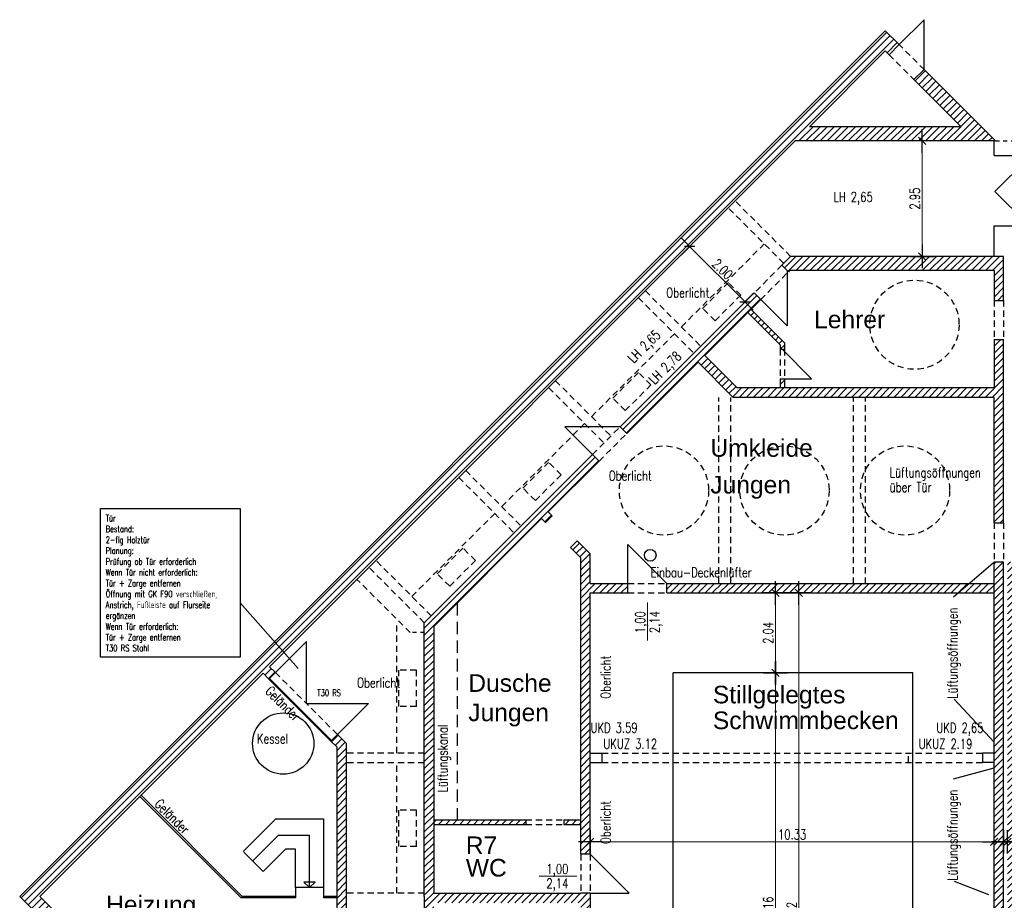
# Model space of a CAD drawing. Extents: x 30 to 188, y -145 to 605.
# Tile 4 of 23: x 48 to 74, y -69 to -47. Entities that reach past the tile are written whole.
import ezdxf

# ---------------------------------------------------------------- set-up
doc = ezdxf.new("R2010")
doc.units = 0
doc.header["$LTSCALE"] = 0.0125
doc.header["$PDMODE"] = 35
doc.header["$PDSIZE"] = 0.1
doc.linetypes.add('VERDECKT', pattern=[9.525, 6.35, -3.175])
for name, color, linetype in [('A_Bemassung', 1, 'Continuous'), ('Bemaszung', 7, 'Continuous'), ('Grundriß', 2, 'Continuous'), ('Leitungen', 7, 'Continuous'), ('Masznahmen', 7, 'Continuous'), ('Neubau', 10, 'Continuous'), ('Raumbezeichnung', 2, 'Continuous'), ('Schraffur', 8, 'Continuous'), ('Text', 7, 'Continuous'), ('Türen', 1, 'Continuous'), ('Unterzüge', 9, 'VERDECKT')]:
    doc.layers.add(name, color=color, linetype=linetype)
doc.styles.add('ROMAN', font='ARIAL.TTF')
doc.styles.add('Romans', font='Romans.shx')
doc.styles.add('romans-07', font='Romans.shx', dxfattribs={"width": 0.75})
doc.dimstyles.new('AEC Bemassung 1-100', dxfattribs={"dimtxt": 0.25, "dimasz": 0.3, "dimexe": 0.125, "dimexo": 0, "dimgap": 0.06, "dimtad": 1, "dimdec": 3, "dimrnd": 0.005, "dimzin": 12, "dimdsep": 46, "dimtxsty": 'romans-07', "dimblk": 'BPTICK', "dimcen": 0.125, "dimdle": 0.0625, "dimse1": 1, "dimse2": 1, "dimclrd": 1, "dimclre": 6, "dimclrt": 7, "dimazin": 0, "dimtfac": 1, "dimtdec": 3, "dimtix": 1, "dimtmove": 2, "dimatfit": 2, "dimldrblk": 'BPTICK', "dimfxl": 0, "dimtolj": 1, "dimtzin": 0, "dimlwd": 18, "dimlwe": 18, "dimarcsym": 0})

# ---------------------------------------------------------------- blocks, each defined once
blk = doc.blocks.new('BPTICK')
at = {"color": 0, "linetype": 'ByBlock'}
for p, q in [((0, -1), (0, 1)), ((-1, 0), (1, 0))]:
    blk.add_line(p, q, dxfattribs=at)
at = {"color": 2, "linetype": 'ByBlock'}
blk.add_line((-0.312, -0.312), (0.312, 0.312), dxfattribs=at)
blk = doc.blocks.new('*D62')
at = {"layer": 'Bemaszung', "color": 1, "linetype": 'Continuous', "lineweight": 18}
blk.add_line((67.652, -75.201), (67.652, -63.641), dxfattribs=at)
at = {"layer": 'Defpoints', "color": 0, "linetype": 'Continuous'}
for p in [(66.952, -63.341), (67.652, -63.341), (66.952, -75.501)]:
    blk.add_point(p, dxfattribs=at)
at = {"layer": 'Bemaszung', "color": 1, "linetype": 'Continuous', "lineweight": 18, "xscale": 0.3, "yscale": 0.3, "zscale": 0.3}
for p, rotation in [((67.652, -63.341), 90), ((67.652, -75.501), 270)]:
    blk.add_blockref('BPTICK', p, dxfattribs=dict(at, rotation=rotation))
at = {"layer": 'Bemaszung', "color": 7, "linetype": 'Continuous', "lineweight": -3, "insert": (67.467, -69.421), "char_height": 0.25, "attachment_point": 5, "rotation": 90, "style": 'romans-07'}
blk.add_mtext('\\A1;\\A1;12.16', dxfattribs=at)
blk = doc.blocks.new('*D63')
at = {"layer": 'Bemaszung', "color": 1, "linetype": 'Continuous', "lineweight": 18}
blk.add_line((67.652, -63.041), (67.652, -61.601), dxfattribs=at)
at = {"layer": 'Defpoints', "color": 0, "linetype": 'Continuous'}
for p in [(66.952, -61.301), (67.652, -61.301), (66.952, -63.341)]:
    blk.add_point(p, dxfattribs=at)
at = {"layer": 'Bemaszung', "color": 1, "linetype": 'Continuous', "lineweight": 18, "xscale": 0.3, "yscale": 0.3, "zscale": 0.3}
for p, rotation in [((67.652, -61.301), 90), ((67.652, -63.341), 270)]:
    blk.add_blockref('BPTICK', p, dxfattribs=dict(at, rotation=rotation))
at = {"layer": 'Bemaszung', "color": 7, "linetype": 'Continuous', "lineweight": -3, "insert": (67.467, -62.321), "char_height": 0.25, "attachment_point": 5, "rotation": 90, "style": 'romans-07'}
blk.add_mtext('\\A1;\\A1;2.04', dxfattribs=at)
blk = doc.blocks.new('*D64')
at = {"layer": 'Bemaszung', "color": 1, "linetype": 'Continuous', "lineweight": 18}
blk.add_line((68.252, -77.521), (68.252, -61.601), dxfattribs=at)
at = {"layer": 'Defpoints', "color": 0, "linetype": 'Continuous'}
for p in [(67.552, -61.301), (68.252, -61.301), (67.552, -77.821)]:
    blk.add_point(p, dxfattribs=at)
at = {"layer": 'Bemaszung', "color": 1, "linetype": 'Continuous', "lineweight": 18, "xscale": 0.3, "yscale": 0.3, "zscale": 0.3}
for p, rotation in [((68.252, -61.301), 90), ((68.252, -77.821), 270)]:
    blk.add_blockref('BPTICK', p, dxfattribs=dict(at, rotation=rotation))
at = {"layer": 'Bemaszung', "color": 7, "linetype": 'Continuous', "lineweight": -3, "insert": (68.067, -69.561), "char_height": 0.25, "attachment_point": 5, "rotation": 90, "style": 'romans-07'}
blk.add_mtext('\\A1;\\A1;16.52', dxfattribs=at)
blk = doc.blocks.new('*D66')
at = {"layer": 'A_Bemassung', "color": 1, "linetype": 'Continuous', "lineweight": 18}
for p, q in [((73.286, -67.661), (72.986, -67.661)), ((73.826, -67.661), (73.586, -67.661)), ((74.126, -67.661), (74.426, -67.661))]:
    blk.add_line(p, q, dxfattribs=at)
at = {"layer": 'Defpoints', "color": 0, "linetype": 'Continuous'}
for p in [(73.586, -67.661), (73.586, -68.361), (73.826, -68.361)]:
    blk.add_point(p, dxfattribs=at)
at = {"layer": 'A_Bemassung', "color": 1, "linetype": 'Continuous', "lineweight": 18, "xscale": 0.3, "yscale": 0.3, "zscale": 0.3}
blk.add_blockref('BPTICK', (73.586, -67.661), dxfattribs=at)
at = {"layer": 'A_Bemassung', "color": 1, "linetype": 'Continuous', "lineweight": 18, "xscale": 0.3, "yscale": 0.3, "zscale": 0.3, "rotation": 180}
blk.add_blockref('BPTICK', (73.826, -67.661), dxfattribs=at)
blk = doc.blocks.new('*D67')
at = {"layer": 'A_Bemassung', "color": 1, "linetype": 'Continuous', "lineweight": 18}
for p, q in [((72.946, -67.661), (72.646, -67.661)), ((73.486, -67.661), (73.246, -67.661)), ((73.786, -67.661), (74.086, -67.661))]:
    blk.add_line(p, q, dxfattribs=at)
at = {"layer": 'Defpoints', "color": 0, "linetype": 'Continuous'}
for p in [(73.246, -67.661), (73.246, -68.361), (73.486, -68.361)]:
    blk.add_point(p, dxfattribs=at)
at = {"layer": 'A_Bemassung', "color": 1, "linetype": 'Continuous', "lineweight": 18, "xscale": 0.3, "yscale": 0.3, "zscale": 0.3}
blk.add_blockref('BPTICK', (73.246, -67.661), dxfattribs=at)
at = {"layer": 'A_Bemassung', "color": 1, "linetype": 'Continuous', "lineweight": 18, "xscale": 0.3, "yscale": 0.3, "zscale": 0.3, "rotation": 180}
blk.add_blockref('BPTICK', (73.486, -67.661), dxfattribs=at)
blk = doc.blocks.new('*D68')
at = {"layer": 'Bemaszung', "color": 1, "linetype": 'Continuous', "lineweight": 18}
blk.add_line((72.946, -67.661), (63.216, -67.661), dxfattribs=at)
at = {"layer": 'Defpoints', "color": 0, "linetype": 'Continuous'}
for p in [(62.916, -67.661), (62.916, -68.361), (73.246, -68.361)]:
    blk.add_point(p, dxfattribs=at)
at = {"layer": 'Bemaszung', "color": 1, "linetype": 'Continuous', "lineweight": 18, "xscale": 0.3, "yscale": 0.3, "zscale": 0.3, "rotation": 180}
blk.add_blockref('BPTICK', (62.916, -67.661), dxfattribs=at)
at = {"layer": 'Bemaszung', "color": 1, "linetype": 'Continuous', "lineweight": 18, "xscale": 0.3, "yscale": 0.3, "zscale": 0.3}
blk.add_blockref('BPTICK', (73.246, -67.661), dxfattribs=at)
at = {"layer": 'Bemaszung', "color": 7, "linetype": 'Continuous', "lineweight": -3, "insert": (68.081, -67.476), "char_height": 0.25, "attachment_point": 5, "style": 'romans-07'}
blk.add_mtext('\\A1;\\A1;10.33', dxfattribs=at)
blk = doc.blocks.new('*D69')
at = {"layer": 'A_Bemassung', "color": 1, "linetype": 'Continuous', "lineweight": 18}
blk.add_line((71.404, -50.046), (71.404, -52.396), dxfattribs=at)
at = {"layer": 'Defpoints', "color": 0, "linetype": 'Continuous'}
for p in [(72.104, -49.746), (71.404, -52.696), (72.104, -52.696)]:
    blk.add_point(p, dxfattribs=at)
at = {"layer": 'A_Bemassung', "color": 1, "linetype": 'Continuous', "lineweight": 18, "xscale": 0.3, "yscale": 0.3, "zscale": 0.3}
for p, rotation in [((71.404, -49.746), 90), ((71.404, -52.696), 270)]:
    blk.add_blockref('BPTICK', p, dxfattribs=dict(at, rotation=rotation))
at = {"layer": 'A_Bemassung', "color": 7, "linetype": 'Continuous', "lineweight": -3, "insert": (71.219, -51.221), "char_height": 0.25, "attachment_point": 5, "rotation": 90, "style": 'romans-07'}
blk.add_mtext('\\A1;\\A1;2.95', dxfattribs=at)
blk = doc.blocks.new('*D70')
at = {"layer": 'A_Bemassung', "color": 1, "linetype": 'Continuous', "lineweight": 18}
blk.add_line((65.674, -52.658), (66.664, -53.648), dxfattribs=at)
at = {"layer": 'Defpoints', "color": 0, "linetype": 'Continuous'}
for p in [(65.957, -51.951), (67.371, -53.365), (66.876, -53.86)]:
    blk.add_point(p, dxfattribs=at)
at = {"layer": 'A_Bemassung', "color": 1, "linetype": 'Continuous', "lineweight": 18, "xscale": 0.3, "yscale": 0.3, "zscale": 0.3}
for p, rotation in [((65.462, -52.446), 134.9999375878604), ((66.876, -53.86), 314.9999375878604)]:
    blk.add_blockref('BPTICK', p, dxfattribs=dict(at, rotation=rotation))
at = {"layer": 'A_Bemassung', "color": 7, "linetype": 'Continuous', "lineweight": -3, "insert": (66.3, -53.022), "char_height": 0.25, "attachment_point": 5, "rotation": 314.9999, "style": 'romans-07'}
blk.add_mtext('\\A1;\\A1;2.00', dxfattribs=at)

msp = doc.modelspace()

# ---------------------------------------------------------------- hatches: boundary and pattern name
at = {"layer": 'Schraffur'}
h = msp.add_hatch(dxfattribs=at)
h.set_pattern_fill('ANSI31', color=256, scale=0.04, angle=180, style=0)
h.paths.add_polyline_path([(68.1625, -49.7457), (73.2809, -49.7457), (71.4539, -47.9187), (71.1958, -48.1768), (72.3998, -49.3807), (68.5274, -49.3807), (70.4635, -47.4445), (70.5594, -47.5404), (70.8175, -47.2823), (70.4635, -46.9283), (48.3313, -69.0605), (62.6966, -83.4257), (73.4859, -83.4257), (73.4859, -81.0226), (73.2459, -81.0226), (73.2459, -83.0607), (62.8477, -83.0607), (59.2618, -79.4747), (59.7275, -79.0091), (59.5579, -78.8393), (59.0921, -79.3051), (57.2617, -77.4748), (57.2618, -77.4747), (54.7227, -74.9357), (55.6948, -73.9635), (55.5251, -73.7938), (54.5529, -74.7658), (53.068, -73.2809), (54.5748, -71.774), (56.4359, -71.774), (56.4359, -72.8828), (56.2321, -73.0866), (56.4018, -73.2564), (56.6759, -72.9823), (56.6759, -70.5591), (56.4359, -70.5591), (56.4359, -71.534), (54.4757, -71.534), (52.8982, -73.1112), (48.8476, -69.0605), (54.5528, -63.3553), (54.7024, -63.5048), (54.872, -63.3352), (54.7225, -63.1856)])
h = msp.add_hatch(dxfattribs=at)
h.set_pattern_fill('ANSI31', color=256, scale=0.04, angle=180, style=0)
h.paths.add_polyline_path([(73.2459, -53.0607), (73.2459, -53.8207), (73.4859, -53.8207), (73.4859, -52.6957), (68.0409, -52.6957), (67.8146, -52.9221), (67.9843, -53.0918), (68.0154, -53.0607)])
h = msp.add_hatch(dxfattribs=at)
h.set_pattern_fill('ANSI31', color=256, scale=0.04, angle=180, style=0)
h.paths.add_polyline_path([(73.2459, -56.3007), (73.2459, -59.5039), (73.4859, -59.5039), (73.4859, -54.8207), (73.2459, -54.8207), (73.2459, -56.0607), (66.6759, -56.0607), (65.8457, -55.2304), (67.2771, -53.7989), (67.1074, -53.6292), (63.6843, -57.0523), (63.854, -57.222), (65.676, -55.4001), (66.5767, -56.3007)])
h = msp.add_hatch(dxfattribs=at)
h.set_pattern_fill('ANSI31', color=256, scale=0.04, angle=180, style=0)
h.paths.add_polyline_path([(67.0266, -54.0495), (66.9452, -54.1309), (67.7721, -54.9578), (67.7721, -55.0727), (67.8871, -55.0727), (67.8871, -54.9101)])
h.paths.add_polyline_path([(67.8871, -55.8228), (67.7722, -55.8228), (67.7721, -56.0607), (67.8871, -56.0607)])
h = msp.add_hatch(dxfattribs=at)
h.set_pattern_fill('ANSI31', color=256, scale=0.04, angle=180, style=0)
h.paths.add_polyline_path([(58.9159, -69.2194), (62.6758, -69.2194), (62.6758, -70.1044), (62.9159, -70.1044), (62.9159, -68.9794), (62.6758, -68.9794), (58.9159, -68.9794), (58.9159, -62.1602), (61.6759, -59.4001), (61.7756, -59.4998), (61.9453, -59.3301), (61.8457, -59.2304), (63.147, -57.9291), (62.9773, -57.7594), (60.676, -60.0608), (58.6759, -62.0608), (58.6759, -69.0607), (58.6759, -76.0606), (60.676, -78.0606), (61.2256, -78.0606), (61.2256, -77.8206), (60.7754, -77.8206), (58.9159, -75.9612)])
h = msp.add_hatch(dxfattribs=at)
h.set_pattern_fill('ANSI31', color=256, scale=0.04, angle=180, style=0)
h.paths.add_polyline_path([(62.9159, -61.0606), (62.9159, -60.3007), (62.5817, -59.9665), (62.412, -60.1362), (62.6758, -60.4), (62.6758, -67.9793), (62.9159, -67.9793), (62.9159, -61.3006), (63.88, -61.3006), (63.88, -61.0606)])
h.paths.add_polyline_path([(62.246, -67.1044), (62.246, -67.2194), (62.6758, -67.2194), (62.6758, -67.1044)])
h.paths.add_polyline_path([(61.2705, -67.2194), (61.2705, -67.1044), (58.9159, -67.1044), (58.9159, -67.2194)])
h = msp.add_hatch(dxfattribs=at)
h.set_pattern_fill('ANSI31', color=256, scale=0.04, angle=180, style=0)
h.paths.add_polyline_path([(72.5259, -78.7806), (73.2459, -78.7806), (73.2459, -80.0226), (73.4859, -80.0226), (73.4859, -60.5039), (73.2459, -60.5039), (73.2459, -77.8206), (64.5049, -77.8206), (64.5049, -78.0606), (72.0305, -78.0606), (72.0305, -77.9106), (72.1805, -77.9106), (72.1805, -78.0606), (72.5259, -78.0606)])
h = msp.add_hatch(dxfattribs=at)
h.set_pattern_fill('ANSI31', color=256, scale=0.04, angle=180, style=0)
h.paths.add_polyline_path([(73.826, -60.5039), (73.5858, -60.5039), (73.5858, -78.0606), (73.5858, -80.0226), (73.826, -80.0226), (73.826, -78.3006), (74.6161, -78.3007), (74.616, -78.0607), (73.826, -78.0607)])
h.paths.add_polyline_path([(73.335, -67.288), (73.7368, -67.288), (73.7368, -67.663), (73.335, -67.663)], flags=9)
h = msp.add_hatch(dxfattribs=at)
h.set_pattern_fill('ANSI31', color=256, scale=0.04, angle=180, style=0)
h.paths.add_polyline_path([(72.3259, -61.3006), (72.6054, -61.0606), (64.88, -61.0606), (64.88, -61.3006)])
h.paths.add_polyline_path([(73.2459, -61.3006), (73.2459, -61.0606), (72.6054, -61.0606), (72.3259, -61.3006)])
h = msp.add_hatch(dxfattribs=at)
h.set_pattern_fill('ANSI31', color=256, scale=0.04, angle=180, style=0)
h.paths.add_polyline_path([(56.4358, -69.0607), (56.436, -69.5591), (56.6758, -69.5591), (56.6759, -65.139), (56.456, -64.919), (56.2864, -65.0887), (56.4359, -65.2384), (56.4359, -69.0607)])

# ---------------------------------------------------------------- linework, layer by layer
at = {"layer": 'Bemaszung', "color": 1, "linetype": 'Continuous', "lineweight": 18}
for p, q in [((64.38, -61.5476), (64.38, -62.5149)), ((62.5774, -68.5418), (61.61, -68.5418))]:
    msp.add_line(p, q, dxfattribs=at)
at = {"layer": 'Grundriß', "color": 1, "linetype": 'Continuous', "ltscale": 2}
for p, q in [((70.8175, -47.2823), (71.4539, -46.6459)), ((71.4539, -47.9186), (71.4539, -46.6459)), ((63.6843, -57.0523), (62.27, -57.0522)), ((62.9772, -57.7595), (62.27, -57.0522))]:
    msp.add_line(p, q, dxfattribs=at)
at = {"layer": 'Grundriß', "color": 2, "linetype": 'Continuous', "ltscale": 4}
for p, q in [((48.3313, -69.0605), (70.4635, -46.9283)), ((68.5274, -49.3807), (70.4635, -47.4445)), ((72.3998, -49.3807), (68.5274, -49.3807)), ((54.7225, -63.1856), (68.1625, -49.7457)), ((73.2809, -49.7457), (68.1625, -49.7457)), ((67.8146, -52.9221), (68.0409, -52.6957)), ((73.4859, -52.6957), (68.0409, -52.6957)), ((73.4859, -53.8207), (73.4859, -52.6957)), ((67.8146, -52.9221), (67.9843, -53.0918)), ((68.0154, -53.0607), (67.9843, -53.0918)), ((73.2459, -53.0607), (68.0154, -53.0607)), ((73.2459, -53.0607), (73.2459, -53.8207)), ((63.6843, -57.0523), (67.1074, -53.6292)), ((67.2771, -53.7989), (65.8457, -55.2304)), ((67.1074, -53.6292), (67.2771, -53.7989)), ((73.2459, -53.8207), (73.4859, -53.8207)), ((67.0266, -54.0496), (67.8871, -54.9101)), ((66.9452, -54.1309), (67.7721, -54.9578)), ((73.2459, -54.8207), (73.2459, -56.0607)), ((73.2459, -54.8207), (73.4859, -54.8207)), ((73.4859, -59.5039), (73.4859, -54.8207)), ((67.7721, -54.9578), (67.7721, -55.0727)), ((67.7721, -55.0727), (67.8871, -55.0727)), ((67.8871, -54.9101), (67.8871, -55.0727)), ((66.6759, -56.0607), (65.8457, -55.2304)), ((65.676, -55.4001), (63.854, -57.222)), ((66.5767, -56.3007), (65.676, -55.4001)), ((67.7722, -55.8228), (67.7721, -56.0607)), ((67.7722, -55.8228), (67.8871, -55.8228)), ((67.8871, -55.8228), (67.8871, -56.0607)), ((73.2459, -56.0607), (66.6759, -56.0607)), ((73.2459, -56.3007), (66.5767, -56.3007)), ((73.2459, -59.5039), (73.2459, -56.3007)), ((63.6843, -57.0523), (63.854, -57.222)), ((60.676, -60.0608), (62.9773, -57.7594)), ((62.9773, -57.7594), (63.147, -57.9291)), ((63.147, -57.9291), (61.8457, -59.2304)), ((61.6759, -59.4001), (58.9159, -62.1602)), ((73.2459, -59.5039), (73.4859, -59.5039)), ((60.676, -60.0608), (58.6759, -62.0608)), ((62.6758, -67.9793), (62.6758, -60.4)), ((62.9159, -61.0606), (62.9159, -60.3007)), ((73.2459, -77.8206), (73.2459, -60.5039)), ((73.2459, -60.5039), (73.4859, -60.5039)), ((73.4859, -80.0226), (73.4859, -60.5039)), ((62.9159, -61.0606), (63.88, -61.0606)), ((63.88, -61.3006), (63.88, -61.0606)), ((64.88, -61.0606), (73.2459, -61.0606)), ((64.88, -61.3006), (64.88, -61.0606)), ((62.9159, -67.9793), (62.9159, -61.3006)), ((62.9159, -61.3006), (63.88, -61.3006)), ((64.88, -61.3006), (73.2459, -61.3006)), ((58.6759, -69.0607), (58.6759, -62.0608)), ((58.9159, -62.1602), (58.9159, -68.9794)), ((54.872, -63.3352), (54.7225, -63.1856)), ((48.8476, -69.0605), (54.5528, -63.3553)), ((54.7024, -63.5048), (54.5528, -63.3553)), ((54.7024, -63.5048), (54.872, -63.3352)), ((56.2864, -65.0887), (56.456, -64.919)), ((56.6759, -65.139), (56.456, -64.919)), ((56.4359, -65.2384), (56.2864, -65.0887)), ((56.6759, -65.139), (56.6758, -69.5591)), ((56.4359, -65.2384), (56.4359, -69.0607)), ((58.6759, -69.0607), (58.6759, -67.0607)), ((58.9159, -67.1044), (61.2705, -67.1044)), ((62.246, -67.1044), (62.6758, -67.1044)), ((58.9159, -67.2194), (61.2705, -67.2194)), ((62.246, -67.2194), (62.6758, -67.2194)), ((62.9159, -67.9793), (62.6758, -67.9793)), ((62.6966, -83.4257), (48.3313, -69.0605)), ((52.8982, -73.1112), (48.8476, -69.0605)), ((56.4358, -69.0607), (56.436, -69.5591)), ((58.6759, -69.0607), (58.6759, -71.0607)), ((58.6759, -69.0607), (58.6759, -76.0606)), ((58.9159, -68.9794), (62.6758, -68.9794)), ((62.9159, -68.9794), (62.6758, -68.9794))]:
    msp.add_line(p, q, dxfattribs=at)
at = {"layer": 'Grundriß', "color": 2, "linetype": 'Continuous', "ltscale": 2}
for p, q in [((70.8175, -47.2823), (70.4635, -46.9283)), ((70.8175, -47.2823), (70.5594, -47.5404)), ((70.5594, -47.5404), (70.4635, -47.4445)), ((71.4539, -47.9187), (71.1958, -48.1768)), ((73.2809, -49.7457), (71.4539, -47.9187)), ((72.3998, -49.3807), (71.1958, -48.1768)), ((63.2159, -65.3951), (63.2159, -65.6351)), ((72.9459, -65.3951), (72.9459, -65.6351)), ((61.2705, -67.1044), (61.2705, -67.2194)), ((62.246, -67.1044), (62.246, -67.2194)), ((62.6758, -68.9794), (62.6758, -68.9794)), ((62.9159, -68.9794), (62.9159, -70.1044))]:
    msp.add_line(p, q, dxfattribs=at)
at = {"layer": 'Grundriß', "linetype": 'VERDECKT', "ltscale": 2}
for p, q in [((65.7923, -54.0251), (66.4499, -53.3675)), ((66.7681, -53.6857), (66.4499, -53.3675)), ((66.1105, -54.3433), (66.7681, -53.6857)), ((66.1105, -54.3433), (65.7923, -54.0251)), ((63.4952, -56.3222), (64.1528, -55.6645)), ((64.471, -55.9827), (64.1528, -55.6645)), ((63.8134, -56.6404), (64.471, -55.9827)), ((63.8134, -56.6404), (63.4952, -56.3222)), ((61.1982, -58.6192), (61.8558, -57.9616)), ((62.174, -58.2798), (61.8558, -57.9616)), ((61.5164, -58.9374), (62.174, -58.2798)), ((61.5164, -58.9374), (61.1982, -58.6192)), ((59.0072, -60.8103), (59.6648, -60.1527)), ((59.983, -60.4709), (59.6648, -60.1527)), ((59.3254, -61.1285), (59.983, -60.4709)), ((59.3254, -61.1285), (59.0072, -60.8103)), ((58.476, -63.2708), (58.026, -63.2708)), ((58.026, -64.2008), (58.026, -63.2708)), ((58.476, -64.2008), (58.476, -63.2708)), ((58.476, -64.2008), (58.026, -64.2008)), ((58.476, -66.8551), (58.026, -66.8551)), ((58.026, -67.7851), (58.026, -66.8551)), ((58.476, -67.7851), (58.476, -66.8551)), ((58.476, -67.7851), (58.026, -67.7851))]:
    msp.add_line(p, q, dxfattribs=at)
at = {"layer": 'Grundriß'}
for p, q in [((61.7756, -59.4998), (61.6759, -59.4001)), ((61.9453, -59.3301), (61.7756, -59.4998)), ((61.9453, -59.3301), (61.8457, -59.2304)), ((62.5815, -59.9666), (62.412, -60.1362)), ((62.6758, -60.4), (62.412, -60.1362)), ((62.9159, -60.3007), (62.5817, -59.9665)), ((65.0359, -75.5006), (65.0359, -63.3406)), ((71.1659, -63.3406), (65.0359, -63.3406)), ((71.1659, -75.5006), (71.1659, -63.3406)), ((62.9159, -65.3951), (63.2159, -65.3951)), ((73.2459, -65.3951), (72.9459, -65.3951)), ((62.9159, -65.6351), (63.2159, -65.6351)), ((73.2459, -65.6351), (72.9459, -65.6351))]:
    msp.add_line(p, q, dxfattribs=at)
at = {"layer": 'Grundriß', "linetype": 'Continuous'}
for p, q in [((72.2074, -61.4023), (73.2179, -60.5346)), ((72.2265, -64.0134), (73.2459, -65.1179)), ((72.2074, -66.0558), (73.2459, -65.7685)), ((72.2265, -68.6668), (73.1035, -69.0099))]:
    msp.add_line(p, q, dxfattribs=at)
at = {"layer": 'Grundriß', "linetype": 'Continuous', "ltscale": 4}
for p, q in [((54.7024, -63.5049), (56.2864, -65.0887)), ((54.7224, -63.4849), (56.3064, -65.0687)), ((53.9905, -69.0961), (51.3908, -66.4964)), ((54.0227, -69.0607), (51.435, -66.473)), ((55.3838, -69.096), (53.9905, -69.0961)), ((55.3838, -69.0607), (54.0227, -69.0607)), ((56.4358, -69.0607), (56.0953, -69.0607)), ((56.4358, -69.096), (56.0953, -69.096))]:
    msp.add_line(p, q, dxfattribs=at)
at = {"layer": 'Grundriß', "color": 7, "linetype": 'Continuous', "ltscale": 4}
for p, q in [((54.0461, -67.9092), (54.8785, -67.0765)), ((54.8785, -67.0765), (56.0953, -67.0765)), ((56.0953, -67.0765), (56.0953, -69.096)), ((54.288, -68.1513), (54.9498, -67.4893)), ((54.9498, -67.4893), (55.7396, -67.4893)), ((55.7396, -68.8343), (55.7396, -67.4893)), ((54.5585, -68.4215), (54.0602, -67.9235)), ((55.1276, -67.8522), (54.6366, -68.3434)), ((55.3838, -67.8522), (55.1276, -67.8522)), ((55.3838, -68.8343), (55.3838, -67.8522)), ((54.6366, -68.3434), (54.5585, -68.4215)), ((55.7396, -68.8343), (55.5972, -68.692)), ((55.8819, -68.692), (55.5972, -68.692)), ((55.7396, -68.8343), (55.8819, -68.692)), ((55.3838, -68.8343), (55.3838, -69.096)), ((56.0953, -68.8343), (55.3838, -68.8343))]:
    msp.add_line(p, q, dxfattribs=at)
at = {"layer": 'Leitungen'}
msp.add_circle((55.0685, -65.1496), 0.7838, dxfattribs=at)
at = {"layer": 'Masznahmen'}
msp.add_line((53.9654, -61.5548), (55.4545, -63.229), dxfattribs=at)
msp.add_lwpolyline([(50.3988, -59.1426), (53.9654, -59.1426), (53.9654, -62.938), (50.3988, -62.938)], close=True, dxfattribs=at)
at = {"layer": 'Neubau', "ltscale": 2.4384}
for p, q in [((55.6639, -62.5432), (54.872, -63.3352)), ((55.664, -64.1271), (55.6639, -62.5432)), ((55.664, -64.1271), (57.2479, -64.127)), ((57.2479, -64.127), (56.456, -64.919))]:
    msp.add_line(p, q, dxfattribs=at)
at = {"layer": 'Text'}
msp.add_circle((64.4528, -60.3376), 0.15, dxfattribs=at)
at = {"layer": 'Türen', "color": 1, "linetype": 'Continuous', "ltscale": 4}
for p, q in [((73.2459, -50.118), (73.2459, -49.7457)), ((73.2459, -50.118), (74.1899, -50.118)), ((73.2459, -52.6957), (73.2459, -51.9179)), ((73.2459, -51.9179), (74.1459, -51.918))]:
    msp.add_line(p, q, dxfattribs=at)
at = {"layer": 'Türen', "color": 1, "linetype": 'Continuous', "ltscale": 2}
for p, q in [((73.2679, -51.04), (74.1899, -50.118)), ((73.2679, -51.04), (74.1459, -51.918)), ((67.9531, -53.0607), (67.9531, -54.4749)), ((67.2771, -53.7989), (67.9531, -54.4749)), ((67.8296, -55.0727), (68.5796, -55.8228)), ((67.8871, -55.8228), (68.5796, -55.8228)), ((64.88, -61.0606), (63.88, -60.0605)), ((63.88, -61.0606), (63.88, -60.0605)), ((62.9159, -67.9793), (63.9159, -68.9794)), ((62.9159, -68.9794), (63.9159, -68.9794))]:
    msp.add_line(p, q, dxfattribs=at)
at = {"layer": 'Unterzüge', "ltscale": 2}
for p, q in [((70.8004, -47.2651), (71.4539, -47.9186)), ((70.5594, -47.5404), (71.1958, -48.1768)), ((68.0409, -52.6958), (66.6267, -51.2815)), ((67.8641, -52.8725), (66.4499, -51.4583)), ((65.2488, -54.4978), (67.3691, -52.3776)), ((67.8146, -52.9221), (67.1132, -53.635)), ((67.2771, -53.7989), (67.9843, -53.0919)), ((64.3296, -53.5786), (65.7438, -54.9928)), ((64.1528, -53.7554), (65.567, -55.1696)), ((73.2459, -53.8207), (73.2459, -54.8207)), ((73.4859, -53.8207), (73.4859, -54.8207)), ((62.9518, -56.7949), (65.0721, -54.6746)), ((67.7721, -55.0727), (67.7721, -55.8228)), ((67.8871, -55.0727), (67.8871, -55.8228)), ((62.0325, -55.8757), (63.4468, -57.2898)), ((61.8557, -56.0524), (63.2701, -57.4666)), ((66.2106, -61.0606), (66.2106, -56.3007)), ((66.5106, -61.0606), (66.5106, -56.3007)), ((69.6541, -61.0606), (69.6541, -56.3007)), ((69.9541, -61.0606), (69.9541, -56.3007)), ((60.6547, -59.0919), (62.775, -56.9716)), ((62.9773, -57.7594), (63.6843, -57.0523)), ((63.147, -57.9291), (63.8542, -57.2222)), ((59.5587, -58.3495), (60.973, -59.7638)), ((59.7354, -58.1727), (61.1498, -59.587)), ((58.3576, -61.389), (60.4779, -59.2687)), ((73.2459, -59.5039), (73.2459, -60.5039)), ((73.4859, -59.5039), (73.4859, -60.5039)), ((58.6759, -62.0608), (57.2616, -60.6465)), ((58.8527, -61.884), (57.4384, -60.4697)), ((58.3133, -62.3108), (56.9553, -60.9528)), ((63.88, -61.0606), (64.88, -61.0606)), ((63.88, -61.3006), (64.88, -61.3006)), ((57.9759, -65.3951), (57.9759, -62.0608)), ((54.872, -63.3352), (56.456, -64.919)), ((58.6759, -65.3951), (56.6759, -65.3951)), ((63.2159, -65.3951), (72.9459, -65.3951)), ((71.0559, -65.6351), (71.0559, -65.3951)), ((58.6759, -65.6451), (56.6759, -65.6451)), ((57.9759, -68.9794), (57.9759, -65.6451)), ((63.2159, -65.6351), (72.9459, -65.6351)), ((61.2705, -67.1044), (62.246, -67.1044)), ((61.2705, -67.2194), (62.246, -67.2194)), ((62.6758, -67.9793), (62.6758, -68.9794)), ((62.9159, -67.9793), (62.9159, -68.9794)), ((58.6759, -68.9794), (56.6758, -68.9794))]:
    msp.add_line(p, q, dxfattribs=at)
at = {"layer": 'Unterzüge'}
for p, q in [((73.2809, -49.7457), (83.424, -49.7457)), ((58.6759, -62.3108), (58.3133, -62.3108))]:
    msp.add_line(p, q, dxfattribs=at)
at = {"layer": 'Unterzüge', "color": 2, "ltscale": 4}
msp.add_line((59.5159, -61.5602), (59.5159, -67.1044), dxfattribs=at)
at = {"layer": 'Unterzüge', "color": 2, "ltscale": 2}
for centre in [(71.2079, -54.4436), (64.8044, -58.6806), (67.8862, -58.6806), (70.9679, -58.6806)]:
    msp.add_circle(centre, 1.1402, dxfattribs=at)

# ---------------------------------------------------------------- texts
at = {"layer": 'Bemaszung', "style": 'romans-07', "width": 0.75}
for s, p in [('1,00', (64.32, -62.3277)), ('2,14', (64.6897, -62.3277))]:
    msp.add_text(s, height=0.25, rotation=90, dxfattribs=at).set_placement(p)
for s, p in [('1,00', (61.7973, -68.4818)), ('2,14', (61.7973, -68.8515))]:
    msp.add_text(s, height=0.25, dxfattribs=at).set_placement(p)
at = {"layer": 'Grundriß', "color": 7, "linetype": 'VERDECKT', "ltscale": 2, "style": 'Romans', "width": 0.75}
msp.add_text('Oberlicht', height=0.25, dxfattribs=at).set_placement((63.3922, -58.4301))
at = {"layer": 'Masznahmen', "linetype": 'Continuous', "ltscale": 2.4384, "insert": (50.5319, -59.3061), "char_height": 0.166, "width": 3.4411, "attachment_point": 1, "style": 'romans-07'}
msp.add_mtext('Tür\\PBestand:\\P2-flg Holztür\\PPlanung: \\PPrüfung ob Tür erforderlich\\PWenn Tür nicht erforderlich: \\PTür + Zarge entfernen\\PÖffnung mit GK F90 verschließen, Anstrich, Fußleiste auf Flurseite ergänzen\\PWenn Tür erforderlich:\\PTür + Zarge entfernen\\PT30 RS Stahl', dxfattribs=at)
at = {"layer": 'Neubau', "ltscale": 2.4384, "style": 'romans-07', "width": 0.75}
msp.add_text('T30 RS', height=0.166, dxfattribs=at).set_placement((55.9412, -63.9374))
at = {"layer": 'Raumbezeichnung', "color": 7, "linetype": 'Continuous', "ltscale": 4, "style": 'ROMAN'}
for s, p in [('Lehrer', (68.6431, -54.5335)), ('Umkleide', (65.9895, -57.8188)), ('Jungen', (65.9895, -58.7574)), ('Stillgelegtes', (66.0548, -64.1234)), ('Schwimmbecken', (66.0548, -64.782)), ('R7', (59.7378, -67.9761)), ('WC', (59.7378, -68.55)), ('Heizung', (50.5411, -69.49))]:
    msp.add_text(s, height=0.45, dxfattribs=at).set_placement(p)
at = {"layer": 'Raumbezeichnung', "color": 7, "linetype": 'Continuous', "ltscale": 4, "insert": (59.8009, -63.3784), "char_height": 0.45, "attachment_point": 1, "style": 'ROMAN'}
msp.add_mtext('Dusche\\PJungen', dxfattribs=at)
at = {"layer": 'Text', "color": 7, "linetype": 'Continuous', "lineweight": -3, "style": 'romans-07', "width": 0.75}
msp.add_text('LH 2,65', height=0.25, dxfattribs=at).set_placement((69.1372, -51.3014))
at = {"layer": 'Text', "color": 7, "width": 0.75}
for s, style, p in [('Oberlicht', 'Romans', (64.8625, -53.7488)), ('Lüftungsöffnungen', 'romans-07', (70.5766, -58.3463)), ('über Tür', 'romans-07', (70.5766, -58.7213)), ('Einbau-Deckenlüfter', 'Romans', (64.4612, -60.9001)), ('UKD 3.59', 'romans-07', (62.9259, -64.8729)), ('UKD 2,65', 'romans-07', (71.7678, -64.8729)), ('Kessel', 'romans-07', (54.3975, -65.1489)), ('UKUZ 3.12', 'romans-07', (63.2551, -65.2841)), ('UKUZ 2.19', 'romans-07', (71.3168, -65.2841))]:
    msp.add_text(s, height=0.25, dxfattribs=dict(at, style=style)).set_placement(p)
at = {"layer": 'Text', "color": 7, "linetype": 'Continuous', "lineweight": -3, "style": 'romans-07', "width": 0.75}
for s, p in [('LH 2,65', (64.0294, -55.4429)), ('LH 2,78', (64.5631, -55.9883))]:
    msp.add_text(s, height=0.25, rotation=45.04948, dxfattribs=at).set_placement(p)
at = {"layer": 'Text', "color": 7, "style": 'romans-07', "width": 0.75}
for s, p in [('Lüftungsöffnungen', (72.3052, -64.0053)), ('Oberlicht', (63.4392, -64.0053)), ('Lüftungskanal', (59.2696, -66.3996)), ('Lüftungsöffnungen', (72.3052, -68.6587)), ('Oberlicht', (63.4392, -67.7192))]:
    msp.add_text(s, height=0.25, rotation=90, dxfattribs=at).set_placement(p)
at = {"layer": 'Text', "color": 7, "linetype": 'VERDECKT', "ltscale": 2, "style": 'Romans', "width": 0.75}
for p in [(54.5908, -63.8329), (51.7597, -66.7191)]:
    msp.add_text('Geländer', height=0.25, rotation=315.11164, dxfattribs=at).set_placement(p)
msp.add_text('Oberlicht', height=0.25, dxfattribs=at).set_placement((56.9572, -63.7187))

# ---------------------------------------------------------------- dimensions: what is measured, and where the dimension line sits
at = {"layer": 'A_Bemassung', "color": 1, "linetype": 'Continuous', "lineweight": -3}
for base, p1, p2, angle, text, picture, middle in [((71.4044, -52.6957), (72.1044, -49.7457), (72.1044, -52.6957), 90, '\\A1;2.95', '*D69', (71.2194, -51.2207)), ((66.8763, -53.8603), (65.957, -51.9512), (67.3713, -53.3654), 134.99994, '\\A1;2.00', '*D70', (66.3, -53.0224)), ((73.2459, -67.6605), (73.4859, -68.3605), (73.2459, -68.3605), 180, ' ', '*D67', (73.3659, -67.6605)), ((73.5858, -67.6605), (73.826, -68.3605), (73.5858, -68.3605), 180, ' ', '*D66', (73.7059, -67.6605))]:
    dim = msp.add_linear_dim(base=base, p1=p1, p2=p2, angle=angle, text=text, dimstyle='AEC Bemassung 1-100', override={"dimclrd": 1, "dimclre": 6, "dimclrt": 7}, dxfattribs=at)
    dim.commit()
    dim.dimension.update_dxf_attribs({"geometry": picture, "text_midpoint": middle})
at = {"layer": 'Bemaszung', "color": 1, "linetype": 'Continuous', "lineweight": -3}
for base, p1, p2, angle, text, picture, middle in [((67.6517, -61.3006), (66.9517, -63.3406), (66.9517, -61.3006), 90, '\\A1;2.04', '*D63', (67.4667, -62.3206)), ((68.2517, -61.3006), (67.5517, -77.8206), (67.5517, -61.3006), 90, '\\A1;16.52', '*D64', (68.0667, -69.5606)), ((67.6517, -63.3406), (66.9517, -75.5006), (66.9517, -63.3406), 90, '\\A1;12.16', '*D62', (67.4667, -69.4206)), ((62.9159, -67.6605), (73.2459, -68.3605), (62.9159, -68.3605), 180, '\\A1;10.33', '*D68', (68.0809, -67.4755))]:
    dim = msp.add_linear_dim(base=base, p1=p1, p2=p2, angle=angle, text=text, dimstyle='AEC Bemassung 1-100', override={"dimclrd": 1, "dimclre": 6, "dimclrt": 7}, dxfattribs=at)
    dim.commit()
    dim.dimension.update_dxf_attribs({"geometry": picture, "text_midpoint": middle})

doc.saveas('drawing.dxf')
